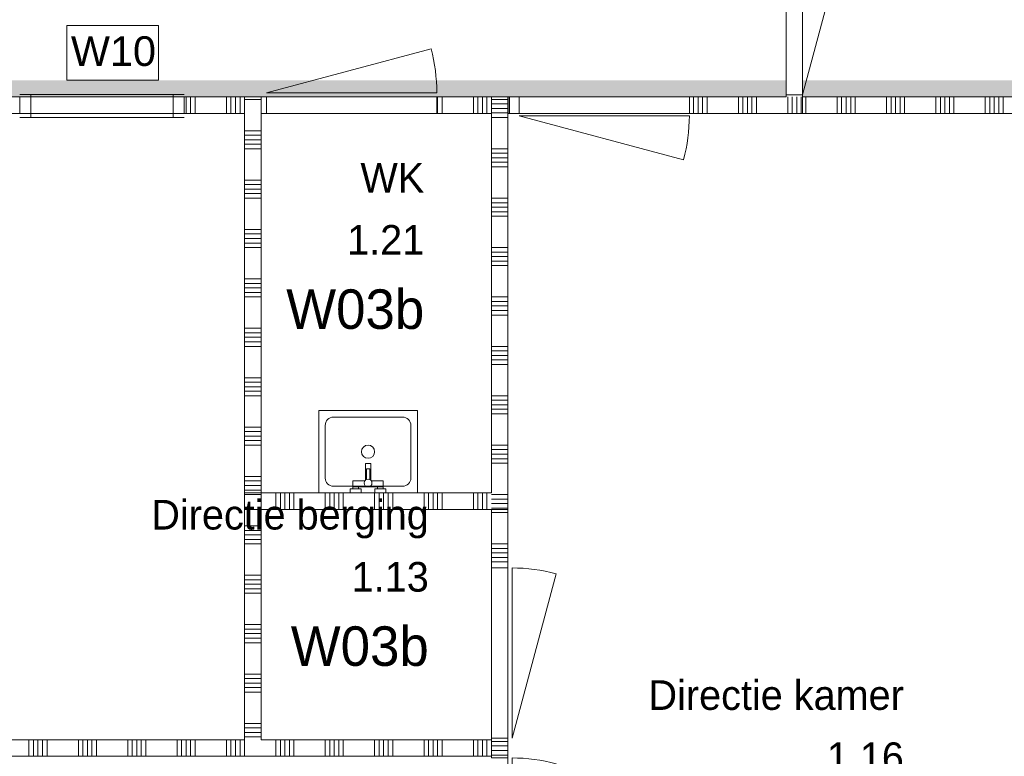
# Model space of a CAD drawing. Header units: millimetres. Extents: x -850 to 154668, y -25041 to 71030.
# Tile 8 of 211: x 18734 to 24716, y 20310 to 24784. Entities that reach past the tile are written whole.
import ezdxf
from ezdxf.enums import TextEntityAlignment as Align

# ---------------------------------------------------------------- set-up
doc = ezdxf.new("R2010")
doc.units = ezdxf.units.MM
doc.header["$MEASUREMENT"] = 0
for name, color, linetype in [('74 Sanitair', 7, 'Continuous'), ('Info Wandafwerking aanduiding', 7, 'Continuous'), ('Info Wandafwerking aanduiding Doorsnede-arcering', 7, 'Continuous'), ('New_22 NC Binnenwanden', 7, 'Continuous'), ('New_22 NC Binnenwanden Deuren', 7, 'Continuous'), ('New_22 NC Binnenwanden Doorsnede-arcering', 7, 'Continuous'), ('New_22 NC Binnenwanden Laagscheidingslijnen', 7, 'Continuous'), ('New_22 NC Binnenwanden Ramen', 7, 'Continuous'), ('New_Info Wandafwerking aanduiding', 7, 'Continuous'), ('New_Info Wandafwerking aanduiding Doorsnede-arcering', 7, 'Continuous'), ('New_Z Ruimtefuncties', 7, 'Continuous'), ('New_Z Ruimtefuncties Zone omranding', 7, 'Continuous'), ('New_Z Ruimtefuncties Zone tekst', 7, 'Continuous')]:
    doc.layers.add(name, color=color, linetype=linetype)
doc.styles.add('GENERATED_STYLE_1', font='txt')
doc.styles.add('GENERATED_STYLE_2', font='txt')

# ---------------------------------------------------------------- blocks, each defined once
blk = doc.blocks.new('Wall_362_2', base_point=(25700, 24315))
at = {"layer": 'Info Wandafwerking aanduiding Doorsnede-arcering', "linetype": 'Continuous', "lineweight": 0}
blk.add_hatch(color=1, dxfattribs=at).paths.add_polyline_path([(25700, 24415), (23490.4, 24415), (23490.4, 24315), (25700, 24315)])
at = {"layer": 'Info Wandafwerking aanduiding', "color": 9, "linetype": 'Continuous', "lineweight": 0, "flags": 128}
for points in [[(23490.4, 24315), (23490.4, 24415)], [(25700, 24315), (25700, 24415)]]:
    blk.add_lwpolyline(points, dxfattribs=at)
blk = doc.blocks.new('Uitstortgootsteen 22')
at = {"layer": '74 Sanitair', "color": 1, "linetype": 'Continuous', "lineweight": 0}
for p, q in [((300, 0), (-300, 0)), ((-300, 0), (-300, -500)), ((-41, 0), (-109, 0)), ((-109, 0), (-109, -24)), ((-41, -24), (-41, 0)), ((109, 0), (41, 0)), ((41, 0), (41, -24)), ((109, -24), (109, 0)), ((300, -500), (300, 0)), ((-210, -40), (210, -40)), ((-109, -24), (-92, -24)), ((-92, -24), (-92, -73)), ((-58, -24), (-92, -24)), ((-58, -36), (-92, -36)), ((-58, -36), (-58, -24)), ((-58, -24), (-41, -24)), ((58, -36), (-58, -36)), ((41, -24), (58, -24)), ((58, -24), (58, -36)), ((58, -24), (92, -24)), ((58, -36), (92, -36)), ((92, -73), (92, -24)), ((92, -24), (109, -24)), ((-260, -410), (-260, -90)), ((-92, -73), (-20.2, -73)), ((-16.2, -77.7), (-16.2, -178.7)), ((-10, -81.8), (-10, -147)), ((10, -147), (10, -81.8)), ((16.2, -115), (16.2, -77.7)), ((16.2, -128.3), (16.2, -115)), ((20.2, -73), (92, -73)), ((260, -90), (260, -410)), ((-16.2, -178.7), (16.2, -178.7)), ((-10, -147), (10, -147)), ((16.2, -178.7), (16.2, -128.3)), ((210, -460), (-210, -460)), ((-300, -500), (300, -500))]:
    blk.add_line(p, q, dxfattribs=at)
for centre, radius in [((0, -60), 24), ((0, -250), 40)]:
    blk.add_circle(centre, radius, dxfattribs=at)
for centre, radius, start, end in [((-210, -90), 50, 90, 180), ((210, -90), 50, 0, 90), ((0, -60), 24, 212.79717, 227.59106), ((0, -125.4), 12, 146.40326, 213.59674), ((0, -125.4), 12, 326.40326, 33.59674), ((0, -60), 24, 312.40894, 327.20283), ((-210, -410), 50, 180, 270), ((210, -410), 50, 270, 0)]:
    blk.add_arc(centre, radius, start, end, dxfattribs=at)
blk = doc.blocks.new('*X2211')
at = {"layer": 'New_22 NC Binnenwanden Doorsnede-arcering', "color": 254, "linetype": 'Continuous', "lineweight": 0, "true_color": 0xe9ebeb}
for p, q in [((21700, 24190.3), (21600, 24190.3)), ((21700, 24000), (21600, 24000)), ((21700, 23972.6), (21600, 23972.6)), ((21700, 23945.2), (21600, 23945.2)), ((21700, 23917.7), (21600, 23917.7)), ((21700, 23890.3), (21600, 23890.3)), ((21700, 23700), (21600, 23700)), ((21700, 23672.6), (21600, 23672.6)), ((21700, 23645.2), (21600, 23645.2)), ((21700, 23617.7), (21600, 23617.7)), ((21700, 23590.3), (21600, 23590.3)), ((21700, 23400), (21600, 23400)), ((21700, 23372.6), (21600, 23372.6)), ((21700, 23345.2), (21600, 23345.2)), ((21700, 23317.7), (21600, 23317.7)), ((21700, 23290.3), (21600, 23290.3)), ((21700, 23100), (21600, 23100)), ((21700, 23072.6), (21600, 23072.6)), ((21700, 23045.2), (21600, 23045.2)), ((21700, 23017.7), (21600, 23017.7)), ((21700, 22990.3), (21600, 22990.3)), ((21700, 22800), (21600, 22800)), ((21700, 22772.6), (21600, 22772.6)), ((21700, 22745.2), (21600, 22745.2)), ((21700, 22717.7), (21600, 22717.7)), ((21700, 22690.3), (21600, 22690.3)), ((21700, 22500), (21600, 22500)), ((21700, 22472.6), (21600, 22472.6)), ((21700, 22445.2), (21600, 22445.2)), ((21700, 22417.7), (21600, 22417.7)), ((21700, 22390.3), (21600, 22390.3)), ((21700, 22200), (21600, 22200)), ((21700, 22172.6), (21600, 22172.6)), ((21700, 22145.2), (21600, 22145.2)), ((21700, 22117.7), (21600, 22117.7)), ((21700, 22090.3), (21600, 22090.3))]:
    blk.add_line(p, q, dxfattribs=at)
blk = doc.blocks.new('*X2212')
at = {"layer": 'New_22 NC Binnenwanden Doorsnede-arcering', "color": 254, "linetype": 'Continuous', "lineweight": 0, "true_color": 0xe9ebeb}
for p, q in [((21700, 21900), (21610, 21900)), ((21700, 21872.6), (21637.4, 21872.6)), ((21700, 21845.2), (21664.8, 21845.2)), ((21700, 21817.7), (21692.3, 21817.7))]:
    blk.add_line(p, q, dxfattribs=at)
blk = doc.blocks.new('*X2213')
at = {"layer": 'New_22 NC Binnenwanden Doorsnede-arcering', "color": 254, "linetype": 'Continuous', "lineweight": 0, "true_color": 0xe9ebeb}
for p, q in [((21700, 24300), (21614.9, 24300)), ((21700, 24272.6), (21642.4, 24272.6)), ((21700, 24245.2), (21669.8, 24245.2)), ((21700, 24217.7), (21697.2, 24217.7))]:
    blk.add_line(p, q, dxfattribs=at)
blk = doc.blocks.new('*X2214')
at = {"layer": 'New_22 NC Binnenwanden Doorsnede-arcering', "color": 254, "linetype": 'Continuous', "lineweight": 0, "true_color": 0xe9ebeb}
for p, q in [((21610, 21900), (21600, 21900)), ((21637.4, 21872.6), (21600, 21872.6)), ((21664.8, 21845.2), (21600, 21845.2)), ((21692.3, 21817.7), (21600, 21817.7))]:
    blk.add_line(p, q, dxfattribs=at)
blk = doc.blocks.new('*X2215')
at = {"layer": 'New_22 NC Binnenwanden Doorsnede-arcering', "color": 254, "linetype": 'Continuous', "lineweight": 0, "true_color": 0xe9ebeb}
for p, q in [((21700.7, 24300), (21600, 24300)), ((21700.7, 24272.6), (21600, 24272.6)), ((21700.7, 24245.2), (21600, 24245.2)), ((21700.7, 24217.7), (21600, 24217.7))]:
    blk.add_line(p, q, dxfattribs=at)
blk = doc.blocks.new('Wall_405_2', base_point=(21700, 24315))
at = {"layer": 'New_22 NC Binnenwanden', "color": 8, "linetype": 'Continuous', "lineweight": 0, "true_color": 0x778488, "flags": 128}
for points in [[(21600, 24315), (21700, 24315)], [(21600, 24215), (21600, 21910)], [(21700, 21810), (21700, 24215)], [(21700, 21810), (21600, 21810)]]:
    blk.add_lwpolyline(points, dxfattribs=at)
at = {"layer": 'New_22 NC Binnenwanden Laagscheidingslijnen', "color": 8, "linetype": 'Continuous', "lineweight": 0, "true_color": 0x778488}
for p, q in [((21600, 24315), (21600, 24215)), ((21700, 24315), (21700, 24215)), ((21700.7, 24215), (21700.7, 24315))]:
    blk.add_line(p, q, dxfattribs=at)
at = {"layer": 'New_22 NC Binnenwanden', "color": 8, "lineweight": 0, "true_color": 0x778488}
for name in ['*X2215', '*X2213', '*X2211', '*X2214', '*X2212']:
    blk.add_blockref(name, (0, 0), dxfattribs=at)
blk = doc.blocks.new('*X2275')
at = {"layer": 'New_22 NC Binnenwanden Doorsnede-arcering', "color": 254, "linetype": 'Continuous', "lineweight": 0, "true_color": 0xe9ebeb}
for p, q in [((17072.6, 20328.4), (17072.6, 20410)), ((17100, 20328.4), (17100, 20410)), ((17290.3, 20328.4), (17290.3, 20410)), ((17317.7, 20328.4), (17317.7, 20410)), ((17345.1, 20328.4), (17345.1, 20410)), ((17372.6, 20328.4), (17372.6, 20410)), ((17400, 20328.4), (17400, 20410)), ((17590.3, 20328.4), (17590.3, 20410)), ((17617.7, 20328.4), (17617.7, 20410)), ((17645.1, 20328.4), (17645.1, 20410)), ((17672.6, 20328.4), (17672.6, 20410)), ((17700, 20328.4), (17700, 20410)), ((17890.3, 20328.4), (17890.3, 20410)), ((17917.7, 20328.4), (17917.7, 20410)), ((17945.1, 20328.4), (17945.1, 20410)), ((17972.6, 20328.4), (17972.6, 20410)), ((18000, 20328.4), (18000, 20410)), ((18190.3, 20328.4), (18190.3, 20410)), ((18217.7, 20328.4), (18217.7, 20410)), ((18245.1, 20328.4), (18245.1, 20410)), ((18272.6, 20328.4), (18272.6, 20410)), ((18300, 20328.4), (18300, 20410)), ((18490.3, 20328.4), (18490.3, 20410)), ((18517.7, 20328.4), (18517.7, 20410)), ((18545.1, 20328.4), (18545.1, 20410)), ((18572.6, 20328.4), (18572.6, 20410)), ((18600, 20328.4), (18600, 20410)), ((18790.3, 20328.4), (18790.3, 20410)), ((18817.7, 20328.4), (18817.7, 20410)), ((18845.1, 20328.4), (18845.1, 20410)), ((18872.6, 20328.4), (18872.6, 20410)), ((18900, 20328.4), (18900, 20410)), ((19090.3, 20328.4), (19090.3, 20410)), ((19117.7, 20328.4), (19117.7, 20410)), ((19145.1, 20328.4), (19145.1, 20410)), ((19172.6, 20328.4), (19172.6, 20410)), ((19200, 20328.4), (19200, 20410)), ((19390.3, 20328.4), (19390.3, 20410)), ((19417.7, 20328.4), (19417.7, 20410)), ((19445.1, 20328.4), (19445.1, 20410)), ((19472.6, 20328.4), (19472.6, 20410)), ((19500, 20328.4), (19500, 20410)), ((19690.3, 20328.4), (19690.3, 20410)), ((19717.7, 20328.4), (19717.7, 20410)), ((19745.1, 20328.4), (19745.1, 20410)), ((19772.6, 20328.4), (19772.6, 20410)), ((19800, 20328.4), (19800, 20410)), ((19990.3, 20328.4), (19990.3, 20410)), ((20017.7, 20328.4), (20017.7, 20410)), ((20045.1, 20328.4), (20045.1, 20410)), ((20072.6, 20328.4), (20072.6, 20410)), ((20100, 20328.4), (20100, 20410)), ((20290.3, 20328.4), (20290.3, 20410)), ((20317.7, 20328.4), (20317.7, 20410)), ((20345.1, 20328.4), (20345.1, 20410)), ((20372.6, 20328.4), (20372.6, 20410)), ((20400, 20328.4), (20400, 20410)), ((20590.3, 20328.4), (20590.3, 20410)), ((20617.7, 20328.4), (20617.7, 20410)), ((20645.1, 20328.4), (20645.1, 20410)), ((20672.6, 20328.4), (20672.6, 20410)), ((20700, 20328.4), (20700, 20410)), ((20890.3, 20328.4), (20890.3, 20410)), ((20917.7, 20328.4), (20917.7, 20410)), ((20945.1, 20328.4), (20945.1, 20410)), ((20972.6, 20328.4), (20972.6, 20410)), ((21000, 20328.4), (21000, 20410)), ((21190.3, 20328.4), (21190.3, 20410)), ((21217.7, 20328.4), (21217.7, 20410)), ((21245.1, 20328.4), (21245.1, 20410)), ((21272.6, 20328.4), (21272.6, 20410)), ((21300, 20328.4), (21300, 20410)), ((21490.3, 20328.4), (21490.3, 20410)), ((21517.7, 20328.4), (21517.7, 20410)), ((21545.1, 20328.4), (21545.1, 20410)), ((21572.6, 20328.4), (21572.6, 20410)), ((21600, 20328.4), (21600, 20410)), ((17072.6, 20310), (17072.6, 20328.4)), ((17100, 20310), (17100, 20328.4)), ((17290.3, 20310), (17290.3, 20328.4)), ((17317.7, 20310), (17317.7, 20328.4)), ((17345.1, 20310), (17345.1, 20328.4)), ((17372.6, 20310), (17372.6, 20328.4)), ((17400, 20310), (17400, 20328.4)), ((17590.3, 20310), (17590.3, 20328.4)), ((17617.7, 20310), (17617.7, 20328.4)), ((17645.1, 20310), (17645.1, 20328.4)), ((17672.6, 20310), (17672.6, 20328.4)), ((17700, 20310), (17700, 20328.4)), ((17890.3, 20310), (17890.3, 20328.4)), ((17917.7, 20310), (17917.7, 20328.4)), ((17945.1, 20310), (17945.1, 20328.4)), ((17972.6, 20310), (17972.6, 20328.4)), ((18000, 20310), (18000, 20328.4)), ((18190.3, 20310), (18190.3, 20328.4)), ((18217.7, 20310), (18217.7, 20328.4)), ((18245.1, 20310), (18245.1, 20328.4)), ((18272.6, 20310), (18272.6, 20328.4)), ((18300, 20310), (18300, 20328.4)), ((18490.3, 20310), (18490.3, 20328.4)), ((18517.7, 20310), (18517.7, 20328.4)), ((18545.1, 20310), (18545.1, 20328.4)), ((18572.6, 20310), (18572.6, 20328.4)), ((18600, 20310), (18600, 20328.4)), ((18790.3, 20310), (18790.3, 20328.4)), ((18817.7, 20310), (18817.7, 20328.4)), ((18845.1, 20310), (18845.1, 20328.4)), ((18872.6, 20310), (18872.6, 20328.4)), ((18900, 20310), (18900, 20328.4)), ((19090.3, 20310), (19090.3, 20328.4)), ((19117.7, 20310), (19117.7, 20328.4)), ((19145.1, 20310), (19145.1, 20328.4)), ((19172.6, 20310), (19172.6, 20328.4)), ((19200, 20310), (19200, 20328.4)), ((19390.3, 20310), (19390.3, 20328.4)), ((19417.7, 20310), (19417.7, 20328.4)), ((19445.1, 20310), (19445.1, 20328.4)), ((19472.6, 20310), (19472.6, 20328.4)), ((19500, 20310), (19500, 20328.4)), ((19690.3, 20310), (19690.3, 20328.4)), ((19717.7, 20310), (19717.7, 20328.4)), ((19745.1, 20310), (19745.1, 20328.4)), ((19772.6, 20310), (19772.6, 20328.4)), ((19800, 20310), (19800, 20328.4)), ((19990.3, 20310), (19990.3, 20328.4)), ((20017.7, 20310), (20017.7, 20328.4)), ((20045.1, 20310), (20045.1, 20328.4)), ((20072.6, 20310), (20072.6, 20328.4)), ((20100, 20310), (20100, 20328.4)), ((20290.3, 20310), (20290.3, 20328.4)), ((20317.7, 20310), (20317.7, 20328.4)), ((20345.1, 20310), (20345.1, 20328.4)), ((20372.6, 20310), (20372.6, 20328.4)), ((20400, 20310), (20400, 20328.4)), ((20590.3, 20310), (20590.3, 20328.4)), ((20617.7, 20310), (20617.7, 20328.4)), ((20645.1, 20310), (20645.1, 20328.4)), ((20672.6, 20310), (20672.6, 20328.4)), ((20700, 20310), (20700, 20328.4)), ((20890.3, 20310), (20890.3, 20328.4)), ((20917.7, 20310), (20917.7, 20328.4)), ((20945.1, 20310), (20945.1, 20328.4)), ((20972.6, 20310), (20972.6, 20328.4)), ((21000, 20310), (21000, 20328.4)), ((21190.3, 20310), (21190.3, 20328.4)), ((21217.7, 20310), (21217.7, 20328.4)), ((21245.1, 20310), (21245.1, 20328.4)), ((21272.6, 20310), (21272.6, 20328.4)), ((21300, 20310), (21300, 20328.4)), ((21490.3, 20310), (21490.3, 20328.4)), ((21517.7, 20310), (21517.7, 20328.4)), ((21545.1, 20310), (21545.1, 20328.4)), ((21572.6, 20310), (21572.6, 20328.4)), ((21600, 20310), (21600, 20328.4))]:
    blk.add_line(p, q, dxfattribs=at)
blk = doc.blocks.new('*X2276')
at = {"layer": 'New_22 NC Binnenwanden Doorsnede-arcering', "color": 254, "linetype": 'Continuous', "lineweight": 0, "true_color": 0xe9ebeb}
for p, q in [((16990.3, 20328.4), (16990.3, 20410)), ((17017.7, 20328.4), (17017.7, 20410)), ((17045.1, 20328.4), (17045.1, 20410)), ((16990.3, 20310), (16990.3, 20328.4)), ((17017.7, 20310), (17017.7, 20328.4)), ((17045.1, 20310), (17045.1, 20328.4))]:
    blk.add_line(p, q, dxfattribs=at)
blk = doc.blocks.new('Wall_421_2', base_point=(17050, 20410))
at = {"layer": 'New_22 NC Binnenwanden', "color": 8, "linetype": 'Continuous', "lineweight": 0, "true_color": 0x778488}
blk.add_line((16950, 20410), (16950, 20310), dxfattribs=at)
at = {"layer": 'New_22 NC Binnenwanden', "color": 8, "linetype": 'Continuous', "lineweight": 0, "true_color": 0x778488, "flags": 128}
for points in [[(20100, 20410), (17050, 20410)], [(21600, 20410), (20200, 20410)], [(21600, 20410), (21600, 20310)], [(17050, 20310), (21600, 20310)]]:
    blk.add_lwpolyline(points, dxfattribs=at)
at = {"layer": 'New_22 NC Binnenwanden Laagscheidingslijnen', "color": 8, "linetype": 'Continuous', "lineweight": 0, "true_color": 0x778488}
for p, q in [((17050, 20410), (16950, 20410)), ((16950, 20310), (17050, 20310))]:
    blk.add_line(p, q, dxfattribs=at)
at = {"layer": 'New_22 NC Binnenwanden', "color": 8, "lineweight": 0, "true_color": 0x778488}
for name in ['*X2276', '*X2275']:
    blk.add_blockref(name, (0, 0), dxfattribs=at)
blk = doc.blocks.new('*X2334')
at = {"layer": 'New_22 NC Binnenwanden Doorsnede-arcering', "color": 254, "linetype": 'Continuous', "lineweight": 0, "true_color": 0xe9ebeb}
for p, q in [((21272.6, 24251.4), (21272.6, 24315)), ((21300, 24251.4), (21300, 24315)), ((21490.3, 24251.4), (21490.3, 24315)), ((21517.7, 24251.4), (21517.7, 24315)), ((21545.1, 24251.4), (21545.1, 24315)), ((21572.6, 24251.4), (21572.6, 24315)), ((21272.6, 24215), (21272.6, 24251.4)), ((21300, 24215), (21300, 24251.4)), ((21490.3, 24215), (21490.3, 24251.4)), ((21517.7, 24215), (21517.7, 24251.4)), ((21545.1, 24215), (21545.1, 24251.4)), ((21572.6, 24215), (21572.6, 24251.4))]:
    blk.add_line(p, q, dxfattribs=at)
blk = doc.blocks.new('*X2337')
at = {"layer": 'New_22 NC Binnenwanden Doorsnede-arcering', "color": 254, "linetype": 'Continuous', "lineweight": 0, "true_color": 0xe9ebeb}
for p, q in [((19745.1, 24251.4), (19745.1, 24315)), ((19772.6, 24251.4), (19772.6, 24315)), ((19800, 24251.4), (19800, 24315)), ((19990.3, 24251.4), (19990.3, 24315)), ((20017.7, 24251.4), (20017.7, 24315)), ((20045.1, 24251.4), (20045.1, 24315)), ((20072.6, 24251.4), (20072.6, 24315)), ((19745.1, 24215), (19745.1, 24251.4)), ((19772.6, 24215), (19772.6, 24251.4)), ((19800, 24215), (19800, 24251.4)), ((19990.3, 24215), (19990.3, 24251.4)), ((20017.7, 24215), (20017.7, 24251.4)), ((20045.1, 24215), (20045.1, 24251.4)), ((20072.6, 24215), (20072.6, 24251.4))]:
    blk.add_line(p, q, dxfattribs=at)
blk = doc.blocks.new('R1 22_13')
at = {"layer": 'New_22 NC Binnenwanden Ramen', "color": 1, "linetype": 'Continuous', "lineweight": 0}
for p, q in [((-500, 0), (-433, 0)), ((-433, 0), (-433, -139)), ((-433, 0), (433, 0)), ((433, -139), (433, 0)), ((433, 0), (500, 0)), ((-433, -139), (-500, -139)), ((433, -139), (-433, -139)), ((500, -139), (433, -139))]:
    blk.add_line(p, q, dxfattribs=at)
at = {"layer": 'New_22 NC Binnenwanden Ramen', "color": 9, "linetype": 'Continuous', "lineweight": 0}
for p, q in [((-500, -14), (500, -14)), ((-500, -114), (500, -114))]:
    blk.add_line(p, q, dxfattribs=at)
at = {"layer": 'New_22 NC Binnenwanden Ramen', "color": 7, "linetype": 'Continuous', "lineweight": 0}
for p, q in [((-500, -14), (-500, -114)), ((-500, -14), (-500, -114)), ((500, -14), (500, -114)), ((500, -14), (500, -114))]:
    blk.add_line(p, q, dxfattribs=at)
blk = doc.blocks.new('D1 22')
at = {"layer": 'New_22 NC Binnenwanden Deuren', "color": 1, "linetype": 'Continuous', "lineweight": 0}
for q in [(-481.8, 267.6), (-517, 0)]:
    blk.add_line((517, 0), q, dxfattribs=at)
at = {"layer": 'New_22 NC Binnenwanden Deuren', "color": 7, "linetype": 'Continuous', "lineweight": 0}
for p, q in [((-517, -25), (-517, -125)), ((-517, -25), (-517, -125)), ((517, -25), (517, -125)), ((517, -25), (517, -125))]:
    blk.add_line(p, q, dxfattribs=at)
at = {"layer": 'New_22 NC Binnenwanden Deuren', "color": 1, "linetype": 'Continuous', "lineweight": 0}
blk.add_arc((517, 0), 1034, 165, 180, dxfattribs=at)
blk = doc.blocks.new('Wall_441_2', base_point=(6754.7, 24215))
at = {"layer": 'New_22 NC Binnenwanden', "color": 8, "linetype": 'Continuous', "lineweight": 0, "true_color": 0x778488}
for p, q in [((18734, 24315), (18734, 24215)), ((19734, 24315), (19734, 24215)), ((20234, 24315), (20234, 24215)), ((21268, 24315), (21268, 24215))]:
    blk.add_line(p, q, dxfattribs=at)
at = {"layer": 'New_22 NC Binnenwanden', "color": 8, "linetype": 'Continuous', "lineweight": 0, "true_color": 0x778488, "flags": 128}
for points in [[(20234, 24315), (19734, 24315)], [(21600, 24315), (21268, 24315)], [(21700.7, 24315), (21700.7, 24215)], [(18234, 24215), (18734, 24215)], [(19734, 24215), (20100, 24215)], [(20200, 24215), (20234, 24215)], [(21268, 24215), (21600, 24215)]]:
    blk.add_lwpolyline(points, dxfattribs=at)
at = {"layer": 'New_22 NC Binnenwanden Laagscheidingslijnen', "color": 8, "linetype": 'Continuous', "lineweight": 0, "true_color": 0x778488}
for p, q in [((20100, 24315), (20100, 24215)), ((20200, 24215), (20200, 24315)), ((21600, 24315), (21600, 24215)), ((21700.7, 24215), (21700.7, 24315))]:
    blk.add_line(p, q, dxfattribs=at)
at = {"layer": 'New_22 NC Binnenwanden', "color": 8, "lineweight": 0, "true_color": 0x778488}
for name in ['*X2337', '*X2334']:
    blk.add_blockref(name, (0, 0), dxfattribs=at)
at = {"layer": 'New_22 NC Binnenwanden Deuren', "color": 1, "linetype": 'Continuous', "lineweight": 0, "xscale": -1, "zscale": 1000}
blk.add_blockref('D1 22', (20751, 24340), dxfattribs=at)
at = {"layer": 'New_22 NC Binnenwanden Ramen', "color": 1, "linetype": 'Continuous', "lineweight": 0, "xscale": -1, "zscale": 1000}
blk.add_blockref('R1 22_13', (19234, 24329), dxfattribs=at)
blk = doc.blocks.new('*X2451')
at = {"layer": 'New_22 NC Binnenwanden Doorsnede-arcering', "color": 254, "linetype": 'Continuous', "lineweight": 0, "true_color": 0xe9ebeb}
for p, q in [((20290.3, 21810), (20290.3, 21910)), ((20317.7, 21810), (20317.7, 21910)), ((20345.1, 21810), (20345.1, 21910)), ((20372.6, 21810), (20372.6, 21910)), ((20400, 21810), (20400, 21910)), ((20590.3, 21810), (20590.3, 21910)), ((20617.7, 21810), (20617.7, 21910)), ((20645.1, 21810), (20645.1, 21910)), ((20672.6, 21810), (20672.6, 21910)), ((20700, 21810), (20700, 21910)), ((20890.3, 21810), (20890.3, 21910)), ((20917.7, 21810), (20917.7, 21910)), ((20945.1, 21810), (20945.1, 21910)), ((20972.6, 21810), (20972.6, 21910)), ((21000, 21810), (21000, 21910)), ((21190.3, 21810), (21190.3, 21910)), ((21217.7, 21810), (21217.7, 21910)), ((21245.1, 21810), (21245.1, 21910)), ((21272.6, 21810), (21272.6, 21910)), ((21300, 21810), (21300, 21910)), ((21490.3, 21810), (21490.3, 21910)), ((21517.7, 21810), (21517.7, 21910)), ((21545.1, 21810), (21545.1, 21910)), ((21572.6, 21810), (21572.6, 21910))]:
    blk.add_line(p, q, dxfattribs=at)
blk = doc.blocks.new('Wall_478_2', base_point=(20100.7, 21810))
at = {"layer": 'New_22 NC Binnenwanden', "color": 8, "linetype": 'Continuous', "lineweight": 0, "true_color": 0x778488, "flags": 128}
for points in [[(21600, 21910), (20100.7, 21910)], [(20100.7, 21910), (20100.7, 21810)], [(20100.7, 21810), (21600, 21810)]]:
    blk.add_lwpolyline(points, dxfattribs=at)
at = {"layer": 'New_22 NC Binnenwanden', "color": 8, "lineweight": 0, "true_color": 0x778488}
blk.add_blockref('*X2451', (0, 0), dxfattribs=at)
blk = doc.blocks.new('D2 22_4')
at = {"layer": 'New_22 NC Binnenwanden Deuren', "color": 1, "linetype": 'Continuous', "lineweight": 0}
for p, q in [((-935, 0), (-31.9, 242)), ((935, 0), (31.9, 242)), ((-935, 0), (0, 0)), ((935, 0), (0, 0))]:
    blk.add_line(p, q, dxfattribs=at)
at = {"layer": 'New_22 NC Binnenwanden Deuren', "color": 7, "linetype": 'Continuous', "lineweight": 0}
for p, q in [((-935, -100), (-935, 0)), ((-935, -100), (-935, 0)), ((935, -100), (935, 0)), ((935, -100), (935, 0))]:
    blk.add_line(p, q, dxfattribs=at)
at = {"layer": 'New_22 NC Binnenwanden Deuren', "color": 1, "linetype": 'Continuous', "lineweight": 0}
for centre, start, end in [((-935, 0), 0, 15), ((935, 0), 165, 180)]:
    blk.add_arc(centre, 935, start, end, dxfattribs=at)
blk = doc.blocks.new('Wall_485_2', base_point=(23390.4, 24315))
at = {"layer": 'New_22 NC Binnenwanden', "color": 8, "linetype": 'Continuous', "lineweight": 0, "true_color": 0x778488}
for p, q in [((23390.4, 26197.5), (23490.4, 26197.5)), ((23390.4, 24327.5), (23490.4, 24327.5))]:
    blk.add_line(p, q, dxfattribs=at)
at = {"layer": 'New_22 NC Binnenwanden', "color": 8, "linetype": 'Continuous', "lineweight": 0, "true_color": 0x778488, "flags": 128}
for points in [[(23390.4, 26210), (23490.4, 26210)], [(23390.4, 26210), (23390.4, 26197.5)], [(23490.4, 26197.5), (23490.4, 26210)], [(23390.4, 24327.5), (23390.4, 24315)], [(23490.4, 24315), (23490.4, 24327.5)]]:
    blk.add_lwpolyline(points, dxfattribs=at)
at = {"layer": 'New_22 NC Binnenwanden Deuren', "color": 1, "linetype": 'Continuous', "lineweight": 0, "xscale": -0.9999999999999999, "zscale": 1000, "rotation": 269.9999155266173}
blk.add_blockref('D2 22_4', (23490.4, 25262.5), dxfattribs=at)
blk = doc.blocks.new('*X2611')
at = {"layer": 'New_22 NC Binnenwanden Doorsnede-arcering', "color": 254, "linetype": 'Continuous', "lineweight": 0, "true_color": 0xe9ebeb}
for p, q in [((21709.7, 24315), (21709.7, 24251.4)), ((21709.7, 24251.4), (21709.7, 24215))]:
    blk.add_line(p, q, dxfattribs=at)
blk = doc.blocks.new('*X2612')
at = {"layer": 'New_22 NC Binnenwanden Doorsnede-arcering', "color": 254, "linetype": 'Continuous', "lineweight": 0, "true_color": 0xe9ebeb}
for p, q in [((22827.4, 24315), (22827.4, 24251.4)), ((22854.9, 24315), (22854.9, 24251.4)), ((22882.3, 24315), (22882.3, 24251.4)), ((22909.7, 24315), (22909.7, 24251.4)), ((23100, 24315), (23100, 24251.4)), ((23127.4, 24315), (23127.4, 24251.4)), ((23154.9, 24315), (23154.9, 24251.4)), ((23182.3, 24315), (23182.3, 24251.4)), ((23209.7, 24315), (23209.7, 24251.4)), ((23400, 24315), (23400, 24251.4)), ((23427.4, 24315), (23427.4, 24251.4)), ((23454.9, 24315), (23454.9, 24251.4)), ((23482.3, 24315), (23482.3, 24251.4)), ((22827.4, 24251.4), (22827.4, 24215)), ((22854.9, 24251.4), (22854.9, 24215)), ((22882.3, 24251.4), (22882.3, 24215)), ((22909.7, 24251.4), (22909.7, 24215)), ((23100, 24251.4), (23100, 24215)), ((23127.4, 24251.4), (23127.4, 24215)), ((23154.9, 24251.4), (23154.9, 24215)), ((23182.3, 24251.4), (23182.3, 24215)), ((23209.7, 24251.4), (23209.7, 24215)), ((23400, 24251.4), (23400, 24215)), ((23427.4, 24251.4), (23427.4, 24215)), ((23454.9, 24251.4), (23454.9, 24215)), ((23482.3, 24251.4), (23482.3, 24215))]:
    blk.add_line(p, q, dxfattribs=at)
blk = doc.blocks.new('D1 22_6')
at = {"layer": 'New_22 NC Binnenwanden Deuren', "color": 1, "linetype": 'Continuous', "lineweight": 0}
for q in [(-481.8, 267.6), (-517, 0)]:
    blk.add_line((517, 0), q, dxfattribs=at)
at = {"layer": 'New_22 NC Binnenwanden Deuren', "color": 7, "linetype": 'Continuous', "lineweight": 0}
for p, q in [((-517, -114), (-517, -14)), ((-517, -114), (-517, -14)), ((517, -114), (517, -14)), ((517, -114), (517, -14))]:
    blk.add_line(p, q, dxfattribs=at)
at = {"layer": 'New_22 NC Binnenwanden Deuren', "color": 1, "linetype": 'Continuous', "lineweight": 0}
blk.add_arc((517, 0), 1034, 165, 180, dxfattribs=at)
blk = doc.blocks.new('Wall_520_2', base_point=(21700, 24315))
at = {"layer": 'New_22 NC Binnenwanden', "color": 8, "linetype": 'Continuous', "lineweight": 0, "true_color": 0x778488}
for p, q in [((21768.2, 24315), (21768.2, 24215)), ((22802.2, 24315), (22802.2, 24215))]:
    blk.add_line(p, q, dxfattribs=at)
at = {"layer": 'New_22 NC Binnenwanden', "color": 8, "linetype": 'Continuous', "lineweight": 0, "true_color": 0x778488, "flags": 128}
for points in [[(21768.2, 24315), (21700, 24315)], [(23390.4, 24315), (22802.2, 24315)], [(23490.4, 24215), (23490.4, 24315)], [(21700, 24215), (21768.2, 24215)], [(22802.2, 24215), (23490.4, 24215)]]:
    blk.add_lwpolyline(points, dxfattribs=at)
at = {"layer": 'New_22 NC Binnenwanden Laagscheidingslijnen', "color": 8, "linetype": 'Continuous', "lineweight": 0, "true_color": 0x778488}
blk.add_line((21700, 24315), (21700, 24215), dxfattribs=at)
at = {"layer": 'New_22 NC Binnenwanden', "color": 8, "lineweight": 0, "true_color": 0x778488}
for name in ['*X2611', '*X2612']:
    blk.add_blockref(name, (0, 0), dxfattribs=at)
at = {"layer": 'New_22 NC Binnenwanden Deuren', "color": 1, "linetype": 'Continuous', "lineweight": 0, "zscale": 1000, "rotation": 180}
blk.add_blockref('D1 22_6', (22285.2, 24201), dxfattribs=at)
blk = doc.blocks.new('*X2615')
at = {"layer": 'New_22 NC Binnenwanden Doorsnede-arcering', "color": 254, "linetype": 'Continuous', "lineweight": 0, "true_color": 0xe9ebeb}
for p, q in [((21700, 21790.3), (21600, 21790.3)), ((21700, 21600), (21600, 21600)), ((21700, 21572.6), (21600, 21572.6)), ((21700, 21545.2), (21600, 21545.2)), ((21700, 21517.7), (21600, 21517.7)), ((21700, 21490.3), (21600, 21490.3))]:
    blk.add_line(p, q, dxfattribs=at)
blk = doc.blocks.new('*X2616')
at = {"layer": 'New_22 NC Binnenwanden Doorsnede-arcering', "color": 254, "linetype": 'Continuous', "lineweight": 0, "true_color": 0xe9ebeb}
for p, q in [((21700, 20400), (21600, 20400)), ((21700, 20372.6), (21600, 20372.6)), ((21700, 20345.2), (21600, 20345.2)), ((21700, 20317.7), (21600, 20317.7))]:
    blk.add_line(p, q, dxfattribs=at)
blk = doc.blocks.new('*X2617')
at = {"layer": 'New_22 NC Binnenwanden Doorsnede-arcering', "color": 254, "linetype": 'Continuous', "lineweight": 0, "true_color": 0xe9ebeb}
for p, q in [((21700, 19200), (21600, 19200)), ((21700, 19172.6), (21600, 19172.6)), ((21700, 19145.2), (21600, 19145.2)), ((21700, 19117.7), (21600, 19117.7)), ((21700, 19090.3), (21600, 19090.3)), ((21700, 18900), (21600, 18900)), ((21700, 18872.6), (21600, 18872.6)), ((21700, 18845.2), (21600, 18845.2)), ((21700, 18817.7), (21600, 18817.7)), ((21700, 18790.3), (21600, 18790.3)), ((21700, 18600), (21600, 18600)), ((21700, 18572.6), (21600, 18572.6)), ((21700, 18545.2), (21600, 18545.2)), ((21700, 18517.7), (21600, 18517.7)), ((21700, 18490.3), (21600, 18490.3)), ((21700, 18300), (21600, 18300)), ((21700, 18272.6), (21600, 18272.6)), ((21700, 18245.2), (21600, 18245.2)), ((21700, 18217.7), (21600, 18217.7)), ((21700, 18190.3), (21600, 18190.3)), ((21700, 18000), (21600, 18000)), ((21700, 17972.6), (21600, 17972.6)), ((21700, 17945.2), (21600, 17945.2)), ((21700, 17917.7), (21600, 17917.7)), ((21700, 17890.3), (21600, 17890.3)), ((21700, 17700), (21600, 17700)), ((21700, 17672.6), (21600, 17672.6)), ((21700, 17645.2), (21600, 17645.2)), ((21700, 17617.7), (21600, 17617.7)), ((21700, 17590.3), (21600, 17590.3)), ((21700, 17400), (21600, 17400)), ((21700, 17372.6), (21600, 17372.6)), ((21700, 17345.2), (21600, 17345.2)), ((21700, 17317.7), (21600, 17317.7)), ((21700, 17290.3), (21600, 17290.3)), ((21700, 17100), (21600, 17100)), ((21700, 17072.6), (21600, 17072.6))]:
    blk.add_line(p, q, dxfattribs=at)
blk = doc.blocks.new('Wall_521_2', base_point=(21700, 21810))
at = {"layer": 'New_22 NC Binnenwanden', "color": 8, "linetype": 'Continuous', "lineweight": 0, "true_color": 0x778488}
for p, q in [((21700, 21454), (21600, 21454)), ((21700, 20420), (21600, 20420)), ((21700, 20300), (21600, 20300)), ((21700, 19266), (21600, 19266))]:
    blk.add_line(p, q, dxfattribs=at)
at = {"layer": 'New_22 NC Binnenwanden', "color": 8, "linetype": 'Continuous', "lineweight": 0, "true_color": 0x778488, "flags": 128}
for points in [[(21600, 21810), (21600, 21454)], [(21600, 21810), (21700, 21810)], [(21700, 21454), (21700, 21810)], [(21600, 20420), (21600, 20300)], [(21700, 20300), (21700, 20420)], [(21600, 19266), (21600, 17060)], [(21700, 17060), (21700, 19266)], [(21600, 17060), (21700, 17060)]]:
    blk.add_lwpolyline(points, dxfattribs=at)
at = {"layer": 'New_22 NC Binnenwanden', "color": 8, "lineweight": 0, "true_color": 0x778488}
for name in ['*X2615', '*X2616', '*X2617']:
    blk.add_blockref(name, (0, 0), dxfattribs=at)
at = {"layer": 'New_22 NC Binnenwanden Deuren', "color": 1, "linetype": 'Continuous', "lineweight": 0, "zscale": 1000, "rotation": 270.0001320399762}
for p in [(21725, 20937), (21725, 19783)]:
    blk.add_blockref('D1 22', p, dxfattribs=at)
blk = doc.blocks.new('*X2729')
at = {"layer": 'New_22 NC Binnenwanden Doorsnede-arcering', "color": 254, "linetype": 'Continuous', "lineweight": 0, "true_color": 0xe9ebeb}
for p, q in [((20100, 24109.7), (20200, 24109.7)), ((20100, 24082.3), (20200, 24082.3)), ((20100, 24054.9), (20200, 24054.9)), ((20100, 24027.4), (20200, 24027.4)), ((20100, 24000), (20200, 24000)), ((20100, 23809.7), (20200, 23809.7)), ((20100, 23782.3), (20200, 23782.3)), ((20100, 23754.9), (20200, 23754.9)), ((20100, 23727.4), (20200, 23727.4)), ((20100, 23700), (20200, 23700)), ((20100, 23509.7), (20200, 23509.7)), ((20100, 23482.3), (20200, 23482.3)), ((20100, 23454.9), (20200, 23454.9)), ((20100, 23427.4), (20200, 23427.4)), ((20100, 23400), (20200, 23400)), ((20100, 23209.7), (20200, 23209.7)), ((20100, 23182.3), (20200, 23182.3)), ((20100, 23154.9), (20200, 23154.9)), ((20100, 23127.4), (20200, 23127.4)), ((20100, 23100), (20200, 23100)), ((20100, 22909.7), (20200, 22909.7)), ((20100, 22882.3), (20200, 22882.3)), ((20100, 22854.9), (20200, 22854.9)), ((20100, 22827.4), (20200, 22827.4)), ((20100, 22800), (20200, 22800)), ((20100, 22609.7), (20200, 22609.7)), ((20100, 22582.3), (20200, 22582.3)), ((20100, 22554.9), (20200, 22554.9)), ((20100, 22527.4), (20200, 22527.4)), ((20100, 22500), (20200, 22500)), ((20100, 22309.7), (20200, 22309.7)), ((20100, 22282.3), (20200, 22282.3)), ((20100, 22254.9), (20200, 22254.9)), ((20100, 22227.4), (20200, 22227.4)), ((20100, 22200), (20200, 22200)), ((20100, 22009.7), (20200, 22009.7)), ((20100, 21982.3), (20200, 21982.3)), ((20100, 21954.9), (20200, 21954.9)), ((20100, 21927.4), (20200, 21927.4)), ((20100, 21900), (20200, 21900)), ((20100, 21709.7), (20200, 21709.7)), ((20100, 21682.3), (20200, 21682.3)), ((20100, 21654.9), (20200, 21654.9)), ((20100, 21627.4), (20200, 21627.4)), ((20100, 21600), (20200, 21600)), ((20100, 21409.7), (20200, 21409.7)), ((20100, 21382.3), (20200, 21382.3)), ((20100, 21354.9), (20200, 21354.9)), ((20100, 21327.4), (20200, 21327.4)), ((20100, 21300), (20200, 21300)), ((20100, 21109.7), (20200, 21109.7)), ((20100, 21082.3), (20200, 21082.3)), ((20100, 21054.9), (20200, 21054.9)), ((20100, 21027.4), (20200, 21027.4)), ((20100, 21000), (20200, 21000)), ((20100, 20809.7), (20200, 20809.7)), ((20100, 20782.3), (20200, 20782.3)), ((20100, 20754.9), (20200, 20754.9)), ((20100, 20727.4), (20200, 20727.4)), ((20100, 20700), (20200, 20700)), ((20100, 20509.7), (20200, 20509.7)), ((20100, 20482.3), (20200, 20482.3)), ((20100, 20454.9), (20200, 20454.9)), ((20100, 20427.4), (20200, 20427.4))]:
    blk.add_line(p, q, dxfattribs=at)
blk = doc.blocks.new('*X2730')
at = {"layer": 'New_22 NC Binnenwanden Doorsnede-arcering', "color": 254, "linetype": 'Continuous', "lineweight": 0, "true_color": 0xe9ebeb}
blk.add_line((20100, 24300), (20200, 24300), dxfattribs=at)
blk = doc.blocks.new('Wall_543_2', base_point=(20100, 24215))
at = {"layer": 'New_22 NC Binnenwanden', "color": 8, "linetype": 'Continuous', "lineweight": 0, "true_color": 0x778488}
blk.add_line((20200, 24315), (20100, 24315), dxfattribs=at)
at = {"layer": 'New_22 NC Binnenwanden', "color": 8, "linetype": 'Continuous', "lineweight": 0, "true_color": 0x778488, "flags": 128}
for points in [[(20100, 24215), (20100, 20410)], [(20200, 20410), (20200, 24215)]]:
    blk.add_lwpolyline(points, dxfattribs=at)
at = {"layer": 'New_22 NC Binnenwanden Laagscheidingslijnen', "color": 8, "linetype": 'Continuous', "lineweight": 0, "true_color": 0x778488}
for p, q in [((20100, 24315), (20100, 24215)), ((20200, 24215), (20200, 24315))]:
    blk.add_line(p, q, dxfattribs=at)
at = {"layer": 'New_22 NC Binnenwanden', "color": 8, "lineweight": 0, "true_color": 0x778488}
for name in ['*X2730', '*X2729']:
    blk.add_blockref(name, (0, 0), dxfattribs=at)
blk = doc.blocks.new('*X2746')
at = {"layer": 'New_22 NC Binnenwanden Doorsnede-arcering', "color": 254, "linetype": 'Continuous', "lineweight": 0, "true_color": 0xe9ebeb}
for p, q in [((23509.7, 24315), (23509.7, 24251.4)), ((23700, 24315), (23700, 24251.4)), ((23727.4, 24315), (23727.4, 24251.4)), ((23754.9, 24315), (23754.9, 24251.4)), ((23782.3, 24315), (23782.3, 24251.4)), ((23809.7, 24315), (23809.7, 24251.4)), ((24000, 24315), (24000, 24251.4)), ((24027.4, 24315), (24027.4, 24251.4)), ((24054.9, 24315), (24054.9, 24251.4)), ((24082.3, 24315), (24082.3, 24251.4)), ((24109.7, 24315), (24109.7, 24251.4)), ((24300, 24315), (24300, 24251.4)), ((24327.4, 24315), (24327.4, 24251.4)), ((24354.9, 24315), (24354.9, 24251.4)), ((24382.3, 24315), (24382.3, 24251.4)), ((24409.7, 24315), (24409.7, 24251.4)), ((24600, 24315), (24600, 24251.4)), ((24627.4, 24315), (24627.4, 24251.4)), ((24654.9, 24315), (24654.9, 24251.4)), ((24682.3, 24315), (24682.3, 24251.4)), ((24709.7, 24315), (24709.7, 24251.4)), ((24900, 24315), (24900, 24251.4)), ((24927.4, 24315), (24927.4, 24251.4)), ((24954.9, 24315), (24954.9, 24251.4)), ((24982.3, 24315), (24982.3, 24251.4)), ((25009.7, 24315), (25009.7, 24251.4)), ((25200, 24315), (25200, 24251.4)), ((25227.4, 24315), (25227.4, 24251.4)), ((25254.9, 24315), (25254.9, 24251.4)), ((25282.3, 24315), (25282.3, 24251.4)), ((25309.7, 24315), (25309.7, 24251.4)), ((25500, 24315), (25500, 24251.4)), ((25527.4, 24315), (25527.4, 24251.4)), ((25554.9, 24315), (25554.9, 24251.4)), ((25582.3, 24315), (25582.3, 24251.4)), ((23509.7, 24251.4), (23509.7, 24215)), ((23700, 24251.4), (23700, 24215)), ((23727.4, 24251.4), (23727.4, 24215)), ((23754.9, 24251.4), (23754.9, 24215)), ((23782.3, 24251.4), (23782.3, 24215)), ((23809.7, 24251.4), (23809.7, 24215)), ((24000, 24251.4), (24000, 24215)), ((24027.4, 24251.4), (24027.4, 24215)), ((24054.9, 24251.4), (24054.9, 24215)), ((24082.3, 24251.4), (24082.3, 24215)), ((24109.7, 24251.4), (24109.7, 24215)), ((24300, 24251.4), (24300, 24215)), ((24327.4, 24251.4), (24327.4, 24215)), ((24354.9, 24251.4), (24354.9, 24215)), ((24382.3, 24251.4), (24382.3, 24215)), ((24409.7, 24251.4), (24409.7, 24215)), ((24600, 24251.4), (24600, 24215)), ((24627.4, 24251.4), (24627.4, 24215)), ((24654.9, 24251.4), (24654.9, 24215)), ((24682.3, 24251.4), (24682.3, 24215)), ((24709.7, 24251.4), (24709.7, 24215)), ((24900, 24251.4), (24900, 24215)), ((24927.4, 24251.4), (24927.4, 24215)), ((24954.9, 24251.4), (24954.9, 24215)), ((24982.3, 24251.4), (24982.3, 24215)), ((25009.7, 24251.4), (25009.7, 24215)), ((25200, 24251.4), (25200, 24215)), ((25227.4, 24251.4), (25227.4, 24215)), ((25254.9, 24251.4), (25254.9, 24215)), ((25282.3, 24251.4), (25282.3, 24215)), ((25309.7, 24251.4), (25309.7, 24215)), ((25500, 24251.4), (25500, 24215)), ((25527.4, 24251.4), (25527.4, 24215)), ((25554.9, 24251.4), (25554.9, 24215)), ((25582.3, 24251.4), (25582.3, 24215))]:
    blk.add_line(p, q, dxfattribs=at)
blk = doc.blocks.new('*X2747')
at = {"layer": 'New_22 NC Binnenwanden Doorsnede-arcering', "color": 254, "linetype": 'Continuous', "lineweight": 0, "true_color": 0xe9ebeb}
for p, q in [((25609.7, 24315), (25609.7, 24251.4)), ((25609.7, 24251.4), (25609.7, 24224.7))]:
    blk.add_line(p, q, dxfattribs=at)
blk = doc.blocks.new('*X2748')
at = {"layer": 'New_22 NC Binnenwanden Doorsnede-arcering', "color": 254, "linetype": 'Continuous', "lineweight": 0, "true_color": 0xe9ebeb}
blk.add_line((25609.7, 24224.7), (25609.7, 24215), dxfattribs=at)
blk = doc.blocks.new('Wall_551_2', base_point=(23490.4, 24315))
at = {"layer": 'New_22 NC Binnenwanden', "color": 8, "linetype": 'Continuous', "lineweight": 0, "true_color": 0x778488, "flags": 128}
for points in [[(25700, 24315), (23490.4, 24315)], [(23490.4, 24215), (23490.4, 24315)], [(25700, 24315), (25700, 24215)], [(23490.4, 24215), (25600, 24215)]]:
    blk.add_lwpolyline(points, dxfattribs=at)
at = {"layer": 'New_22 NC Binnenwanden', "color": 8, "lineweight": 0, "true_color": 0x778488}
for name in ['*X2746', '*X2747', '*X2748']:
    blk.add_blockref(name, (0, 0), dxfattribs=at)
blk = doc.blocks.new('WK_1.21_20_2', base_point=(20752.7, 23389.4))
at = {"layer": 'New_Z Ruimtefuncties Zone tekst', "color": 2, "lineweight": 0}
for tag, height, style, p in [('DUMMY_938', 180, 'GENERATED_STYLE_1', (21191.6, 23955.1)), ('ROOM_NAME', 180, 'GENERATED_STYLE_1', (21191.6, 23914)), ('DUMMY_939', 180, 'GENERATED_STYLE_1', (21191.6, 23578)), ('ROOM_NUMBER', 180, 'GENERATED_STYLE_1', (21191.6, 23536.8)), ('stWallCovering', 240, 'GENERATED_STYLE_2', (21191.6, 23146))]:
    blk.add_attdef(tag, text='', height=height, dxfattribs=dict(at, style=style)).set_placement(p, align=Align.TOP_RIGHT)
at = {"layer": 'New_Z Ruimtefuncties Zone tekst', "color": 2, "lineweight": 0, "style": 'GENERATED_STYLE_2'}
blk.add_attdef('DUMMY_940', text='', height=240, dxfattribs=at).set_placement((20313.9, 23200.8), align=Align.TOP_LEFT)
blk = doc.blocks.new('Directie berging_1.13_22_2', base_point=(20357.7, 21342.7))
at = {"layer": 'New_Z Ruimtefuncties Zone tekst', "color": 2, "lineweight": 0}
for tag, height, style, p in [('DUMMY_938', 180, 'GENERATED_STYLE_1', (21219.3, 21908.4)), ('ROOM_NAME', 180, 'GENERATED_STYLE_1', (21219.3, 21867.3)), ('DUMMY_939', 180, 'GENERATED_STYLE_1', (21219.3, 21531.3)), ('ROOM_NUMBER', 180, 'GENERATED_STYLE_1', (21219.3, 21490.2)), ('stWallCovering', 240, 'GENERATED_STYLE_2', (21219.3, 21099.3))]:
    blk.add_attdef(tag, text='', height=height, dxfattribs=dict(at, style=style)).set_placement(p, align=Align.TOP_RIGHT)
at = {"layer": 'New_Z Ruimtefuncties Zone tekst', "color": 2, "lineweight": 0, "style": 'GENERATED_STYLE_2'}
blk.add_attdef('DUMMY_940', text='', height=240, dxfattribs=at).set_placement((19496.2, 21154.2), align=Align.TOP_LEFT)
blk = doc.blocks.new('Directie kamer_1.16_84_2', base_point=(23311.2, 20247.2))
at = {"layer": 'New_Z Ruimtefuncties Zone tekst', "color": 2, "lineweight": 0}
for tag, height, style, p in [('DUMMY_938', 180, 'GENERATED_STYLE_1', (24105.3, 20812.9)), ('ROOM_NAME', 180, 'GENERATED_STYLE_1', (24105.3, 20771.8)), ('ROOM_NUMBER', 180, 'GENERATED_STYLE_1', (24105.3, 20394.6)), ('DUMMY_939', 180, 'GENERATED_STYLE_1', (24105.3, 20435.8)), ('stWallCovering', 240, 'GENERATED_STYLE_2', (24105.3, 20003.8))]:
    blk.add_attdef(tag, text='', height=height, dxfattribs=dict(at, style=style)).set_placement(p, align=Align.TOP_RIGHT)
at = {"layer": 'New_Z Ruimtefuncties Zone tekst', "color": 2, "lineweight": 0, "style": 'GENERATED_STYLE_2'}
blk.add_attdef('DUMMY_940', text='', height=240, dxfattribs=at).set_placement((22517.1, 20058.6), align=Align.TOP_LEFT)
blk = doc.blocks.new('Wall_636_2', base_point=(23390.4, 24366.6))
at = {"layer": 'New_Info Wandafwerking aanduiding Doorsnede-arcering', "linetype": 'Continuous', "lineweight": 0}
blk.add_hatch(color=1, dxfattribs=at).paths.add_polyline_path([(6859.2, 24316.6), (23390.4, 24316.6), (23390.4, 24416.6), (6859.2, 24416.6)])

msp = doc.modelspace()

# ---------------------------------------------------------------- linework, layer by layer
at = {"layer": 'New_Info Wandafwerking aanduiding', "color": 9, "linetype": 'Continuous', "lineweight": 0, "flags": 128}
msp.add_lwpolyline([(19020.1, 24749.5), (19577, 24749.5), (19577, 24416.6), (19020.1, 24416.6)], close=True, dxfattribs=at)
at = {"layer": 'New_Z Ruimtefuncties Zone omranding', "color": 41, "linetype": 'Continuous', "lineweight": 0, "true_color": 0xffeeaa, "flags": 128}
msp.add_lwpolyline([(23490.4, 24315), (25700, 24315), (25700, 24314.9), (29850, 24314.9), (44249.4, 24314.9), (44249.4, 26210), (39600.3, 26210), (33555, 26209.9), (33555, 26484.9, 0.414223), (32755, 27285), (30780, 27285, 0.414235), (29980, 26485), (29980, 26210), (23490.4, 26209.9)], format="xyb", close=True, dxfattribs=at)
msp.add_lwpolyline([(6754.7, 26200), (6754.7, 24315.2), (23390.4, 24315), (23390.4, 26210)], dxfattribs=at)
at = {"layer": 'New_Z Ruimtefuncties Zone omranding', "color": 21, "linetype": 'Continuous', "lineweight": 0, "true_color": 0xffaa55, "flags": 128}
for points in [[(20100.7, 24215), (17050.7, 24215), (17050.7, 20410), (20100.7, 20410)], [(20200, 21910), (21600, 21910), (21600, 24215), (20200, 24215)], [(21699.7, 17060), (25599.7, 17060), (25599, 21585), (25599, 21585), (25599, 24215), (21699.7, 24215)], [(20200, 20410), (21600.7, 20410), (21600.7, 21810), (20200, 21810)]]:
    msp.add_lwpolyline(points, close=True, dxfattribs=at)

# ---------------------------------------------------------------- block references
at = {"layer": '74 Sanitair', "color": 1, "linetype": 'Continuous', "lineweight": 0, "zscale": 1000, "rotation": 180}
msp.add_blockref('Uitstortgootsteen 22', (20850.3, 21910), dxfattribs=at)
at = {"layer": 'Info Wandafwerking aanduiding', "color": 1, "lineweight": 0}
msp.add_blockref('Wall_362_2', (25700, 24315), dxfattribs=at)
at = {"layer": 'New_22 NC Binnenwanden', "color": 8, "lineweight": 0, "true_color": 0x778488}
for name, p in [('Wall_485_2', (23390.4, 24315)), ('Wall_441_2', (6754.7, 24215)), ('Wall_543_2', (20100, 24215)), ('Wall_405_2', (21700, 24315)), ('Wall_520_2', (21700, 24315)), ('Wall_551_2', (23490.4, 24315)), ('Wall_478_2', (20100.7, 21810)), ('Wall_521_2', (21700, 21810)), ('Wall_421_2', (17050, 20410))]:
    msp.add_blockref(name, p, dxfattribs=at)
at = {"layer": 'New_Info Wandafwerking aanduiding', "color": 1, "lineweight": 0}
msp.add_blockref('Wall_636_2', (23390.4, 24366.6), dxfattribs=at)
at = {"layer": 'New_Z Ruimtefuncties', "color": 2, "linetype": 'Continuous', "lineweight": 0}
for name, p, values in [('WK_1.21_20_2', (20752.7, 23389.4), {'ROOM_NAME': 'WK', 'ROOM_NUMBER': '1.21', 'stWallCovering': 'W03b'}), ('Directie berging_1.13_22_2', (20357.7, 21342.7), {'ROOM_NAME': 'Directie berging', 'ROOM_NUMBER': '1.13', 'stWallCovering': 'W03b'}), ('Directie kamer_1.16_84_2', (23311.2, 20247.2), {'ROOM_NAME': 'Directie kamer', 'ROOM_NUMBER': '1.16', 'stWallCovering': 'W03b'})]:
    msp.add_blockref(name, p, dxfattribs=at).add_auto_attribs(values)

# ---------------------------------------------------------------- texts
at = {"layer": 'New_Info Wandafwerking aanduiding', "color": 2, "linetype": 'Continuous', "lineweight": 0, "insert": (19045.1, 24500.4), "char_height": 180, "attachment_point": 7, "style": 'GENERATED_STYLE_1'}
msp.add_mtext('\\A1;{\\pql;\\fArial|b0|i0|c0|p38;W10}', dxfattribs=at)

doc.saveas('drawing.dxf')
